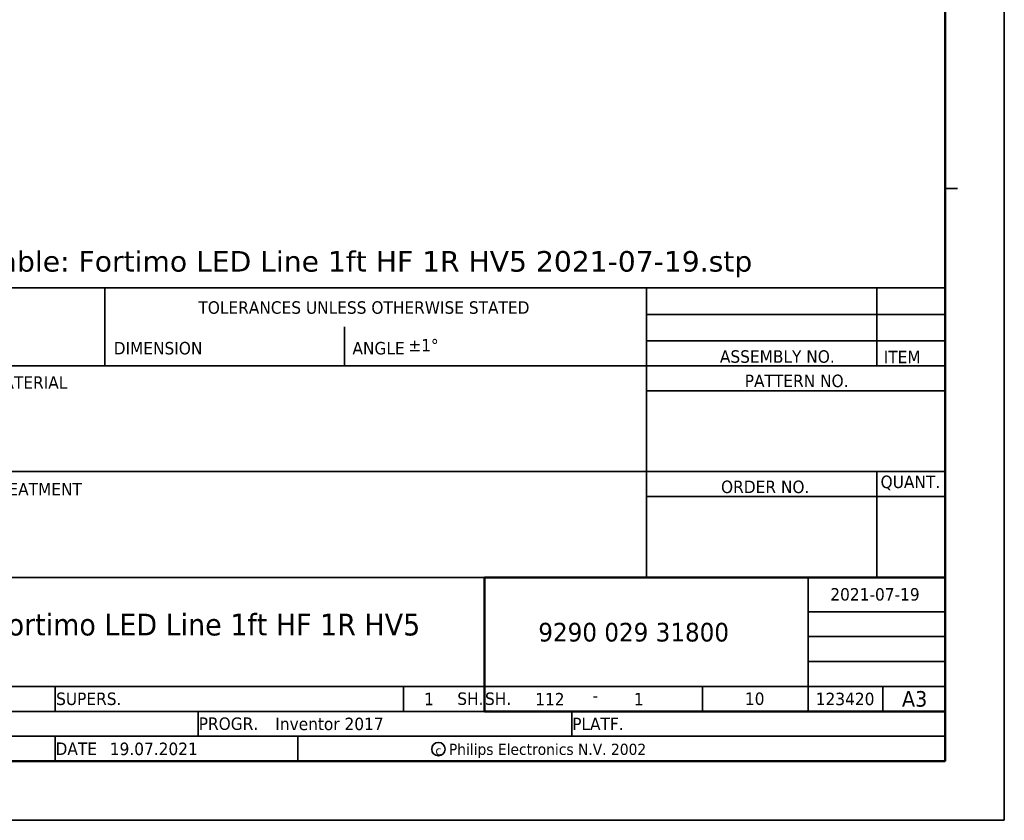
# Model space of a CAD drawing. Header units: millimetres. Extents: x 0 to 420, y 0 to 296.
# Tile 13 of 14: x 261 to 420, y 0 to 129. Entities that reach past the tile are written whole.
import ezdxf
from ezdxf.enums import TextEntityAlignment as Align

# ---------------------------------------------------------------- set-up
doc = ezdxf.new("R2010")
doc.units = ezdxf.units.MM
doc.layers.get('0').update_dxf_attribs({"lineweight": 25})
doc.layers.add('Sketch Geometry(ISO)', color=7, linetype='Continuous', lineweight=50)
doc.layers.add('Symbols(ISO)', color=7, linetype='Continuous', lineweight=25)
doc.styles.add('LG.Philips.Title', font='verdana.ttf', dxfattribs={"width": 0.9})
doc.styles.add('Philips-tekst', font='verdana.ttf')
doc.styles.add('Text Style43', font='verdana.ttf', dxfattribs={"width": 0.9})
doc.styles.add('Text Style45', font='verdana.ttf', dxfattribs={"width": 0.9})
doc.styles.add('Text Style46', font='verdana.ttf', dxfattribs={"width": 0.9})
doc.styles.add('Text Style49', font='verdana.ttf', dxfattribs={"width": 0.9})
doc.styles.add('Text Style50', font='verdana.ttf', dxfattribs={"width": 0.9})

# ---------------------------------------------------------------- blocks, each defined once
blk = doc.blocks.new('Title Blocks Philips Lighting Electronics')
at = {"layer": 'Sketch Geometry(ISO)', "color": 7, "linetype": 'Continuous', "lineweight": 35}
for p, q in [((20, 86), (200, 86)), ((65, 73.5), (65, 86)), ((152, 73.5), (152, 86)), ((189, 86), (189, 73.5)), ((152, 81.75), (200, 81.75)), ((103.5, 79.75), (103.5, 73.5)), ((152, 77.5), (200, 77.5)), ((20, 73.5), (200, 73.5)), ((152, 73.5), (152, 39.5)), ((152, 69.5), (200, 69.5)), ((20, 56.5), (200, 56.5)), ((189, 56.5), (189, 39.5)), ((152, 52.5), (200, 52.5)), ((20, 39.5), (126, 39.5)), ((178, 18), (178, 39.5)), ((178, 34), (200, 34)), ((178, 30), (200, 30)), ((178, 26), (200, 26)), ((45, 22), (200, 22)), ((57, 18), (57, 22)), ((113, 18), (113, 22)), ((161, 22), (161, 18)), ((190, 18), (190, 22)), ((20, 18), (126, 18)), ((80, 14), (80, 18)), ((140, 14), (140, 18)), ((20, 14), (200, 14)), ((57, 10), (57, 14)), ((96, 14), (96, 10)), ((20, 10), (200, 10))]:
    blk.add_line(p, q, dxfattribs=at)
at = {"layer": 'Sketch Geometry(ISO)', "color": 1, "linetype": 'Continuous', "lineweight": 50, "true_color": 0xff0000}
for p, q in [((126, 39.5), (200, 39.5)), ((126, 39.5), (126, 18)), ((126, 18), (200, 18))]:
    blk.add_line(p, q, dxfattribs=at)
at = {"layer": 'Sketch Geometry(ISO)', "color": 7, "linetype": 'Continuous', "lineweight": 35}
blk.add_circle((118.59, 11.93), 1.08, dxfattribs=at)
at = {"layer": 'Symbols(ISO)', "color": 7, "attachment_point": 7, "style": 'LG.Philips.Title'}
for s, insert, char_height in [('\\fVerdana|b0|i0;\\H2.0000;TOLERANCES UNLESS OTHERWISE STATED', (80.03, 81.82), 2), ('\\fVerdana|b0|i0;\\H2.0000;ASSEMBLY NO.', (163.81, 73.95), 2), ('\\fVerdana|b0|i0;\\H2.0000;DIMENSION', (66.42, 75.29), 2), ('\\fVerdana|b0|i0;\\H2.0000;ANGLE', (104.78, 75.29), 2), ('\\fVerdana|b0|i0;\\H2.0000;PATTERN NO.', (167.8, 70.04), 2), ('\\fVerdana|b0|i0;\\H2.0000;ITEM', (190.13, 73.91), 2), ('\\fVerdana|b0|i0;\\H2.0000;MATERIAL', (46.58, 69.81), 2), ('\\fVerdana|b0|i0;\\H2.0000;ORDER NO.', (163.99, 53.02), 2), ('\\fVerdana|b0|i0;\\H2.0000;QUANT.', (189.62, 53.51), 2), ('\\fVerdana|b0|i0;\\H2.0000;TREATMENT', (46.29, 52.69), 2), ('\\fVerdana|b0|i0;\\H1.8000;Philips Electronics N.V. 2002', (120.27, 10.49), 1.8), ('\\fVerdana|b0|i0;\\H1.4400;c', (118.11, 10.95), 1.44)]:
    blk.add_mtext(s, dxfattribs=dict(at, insert=insert, char_height=char_height))
at = {"layer": 'Symbols(ISO)', "color": 7, "char_height": 2, "style": 'LG.Philips.Title'}
for s, insert, width, attachment_point in [('\\fVerdana|b0|i0;\\H2.0000;SUPERS.', (57.17, 20), 12.7484, 4), ('\\fVerdana|b0|i0;\\H2.0000;SH.', (125.83, 20.02), 12.7097, 6), ('\\fVerdana|b0|i0;\\H2.0000;SH.', (126.07, 20.01), 7.1247, 4), ('\\fVerdana|b0|i0;\\H2.0000;-', (143.78, 20.57), 5.9191, 5), ('\\fVerdana|b0|i0;\\H2.0000;PROGR.', (80.08, 16), 13.2731, 4), ('\\fVerdana|b0|i0;\\H2.0000;PLATF.', (140.08, 15.98), 11.5583, 4), ('\\fVerdana|b0|i0;\\H2.0000;DATE', (57.08, 12), 8.7919, 4)]:
    blk.add_mtext(s, dxfattribs=dict(at, insert=insert, width=width, attachment_point=attachment_point))
at = {"layer": 'Symbols(ISO)', "color": 7, "style": 'Text Style43', "width": 0.9}
for tag, p in [('<F3_ASSEMBLY_REFERENCE_ITEM_2>', (170.5, 83.89)), ('<F3_ASSEMBLY_REFERENCE_CODE_2>', (194.41, 83.85)), ('<F3_ASSEMBLY_REFERENCE_ITEM_1>', (170.47, 79.68)), ('<F3_ASSEMBLY_REFERENCE_CODE_1>', (194.42, 79.62)), ('<F3_ROUGHNESS>', (26.51, 64.47)), ('<F3_PATTERN_NO>', (175.63, 63.29)), ('<F3_REVISION_DATE_2>', (188.97, 31.99)), ('<F3_REVISION_DATE_3>', (188.97, 27.67)), ('<F3_REVISION_DATE_4>', (188.83, 23.89)), ('<F3_CAD_INDICATION>', (24.05, 11.94))]:
    blk.add_attdef(tag, text='', height=2, dxfattribs=at).set_placement(p, align=Align.MIDDLE_CENTER)
for tag, p in [('<F3_LINEAR_TOLERANCE_UP>', (82.34, 76.73)), ('<F3_SUPERSEEDS>', (71.01, 20.01)), ('<F3_DATA_FORMAT>', (35.88, 15.98)), ('<F3_PLATFORM>', (150.91, 15.97)), ('<F3_CHECK_NAME>', (51.65, 12))]:
    blk.add_attdef(tag, text='', height=2, dxfattribs=at).set_placement(p, align=Align.MIDDLE_LEFT)
at = {"layer": 'Symbols(ISO)', "color": 7, "width": 0.9}
for tag, p, height, style in [('<F3_ANGLE_TOLERANCE_UP>_001', (113.75, 75.81), 2, 'Text Style43'), ('<F3_SCALE>_001', (24.44, 47.11), 2, 'Text Style43'), ('<F3_REVISION_DATE_1>_001', (181.55, 35.79), 2, 'Text Style43'), ('DESCRIPTION_001', (46.9, 30.19), 3.5, 'Text Style50'), ('STOCK_NUMBER_001', (134.64, 29.22), 3, 'Text Style45'), ('DESIGNER_001', (29.68, 19.07), 2, 'Text Style43'), ('Number_of_sheets_001', (116.29, 18.98), 2, 'Text Style43'), ('<F3_TITLE_BLOCK_TYPE>_001', (134.13, 18.95), 2, 'Text Style43'), ('Sheet_number_001', (149.99, 18.95), 2, 'Text Style43'), ('<F3_LANGUAGE_NO>_001', (167.83, 19.03), 2, 'Text Style43'), ('<COST_CENTER>_001', (179.21, 19), 2, 'Text Style43'), ('Sheet_Size_001', (193.05, 18.76), 2.5, 'Text Style46'), ('<F3_PROGRAM>_001', (92.39, 14.98), 2, 'Text Style43'), ('CREATION_DATE_001', (65.8, 10.98), 2, 'Text Style43')]:
    blk.add_attdef(tag, p, '', height=height, dxfattribs=dict(at, style=style))
for tag, height, style, p in [('<F3_MATERIAL_DESCRIPTION_LINE_1>', 2, 'Text Style43', (50.92, 68.19)), ('<F3_MATERIAL_DESCRIPTION_LINE_2>', 2, 'Text Style43', (50.98, 64.52)), ('<F3_TREATMENT_DESCRIPTION_LINE_1>', 2, 'Text Style43', (51.18, 50.77)), ('<F3_TREATMENT_DESCRIPTION_LINE_2>', 2, 'Text Style43', (51.24, 46.96)), ('<F3_PRODUCT_DESCRIPTION_LINE_2>', 3.51, 'Text Style49', (47.47, 27.85))]:
    blk.add_attdef(tag, text='', height=height, dxfattribs=dict(at, style=style)).set_placement(p, align=Align.TOP_LEFT)
blk = doc.blocks.new('Borders A3')
at = {"layer": 'Sketch Geometry(ISO)', "color": 7, "linetype": 'Continuous', "lineweight": 35}
for p, q in [((419.5, 0.5), (419.5, 296.5)), ((410, 102), (412, 102)), ((0.5, 0.5), (419.5, 0.5))]:
    blk.add_line(p, q, dxfattribs=at)
at = {"layer": 'Sketch Geometry(ISO)', "color": 1, "linetype": 'Continuous', "lineweight": 50, "true_color": 0xff0000}
for p, q in [((410, 10), (410, 287)), ((20, 10), (410, 10))]:
    blk.add_line(p, q, dxfattribs=at)

msp = doc.modelspace()

# ---------------------------------------------------------------- block references
msp.add_blockref('Borders A3', (0, 0))
ref = msp.add_blockref('Title Blocks Philips Lighting Electronics', (210, 0))
ref.add_attrib('STOCK_NUMBER_001', '9290 029 31800', (344.641, 29.218), dxfattribs={"layer": 'Symbols(ISO)', "color": 7, "height": 3, "style": 'Text Style45', "width": 0.9})
ref.add_attrib('CREATION_DATE_001', '19.07.2021', (275.796, 10.977), dxfattribs={"layer": 'Symbols(ISO)', "color": 7, "height": 2, "style": 'Text Style43', "width": 0.9})
ref.add_attrib('Sheet_Size_001', 'A3', (403.054, 18.755), dxfattribs={"layer": 'Symbols(ISO)', "color": 7, "height": 2.5, "style": 'Text Style46', "width": 0.9})
ref.add_attrib('Sheet_number_001', '1', (359.986, 18.95), dxfattribs={"layer": 'Symbols(ISO)', "color": 7, "height": 2, "style": 'Text Style43', "width": 0.9})
ref.add_attrib('Number_of_sheets_001', '1', (326.295, 18.982), dxfattribs={"layer": 'Symbols(ISO)', "color": 7, "height": 2, "style": 'Text Style43', "width": 0.9})
ref.add_attrib('DESCRIPTION_001', 'Fortimo LED Line 1ft HF 1R HV5', (256.901, 30.187), dxfattribs={"layer": 'Symbols(ISO)', "color": 7, "height": 3.5, "style": 'Text Style50', "width": 0.9})
ref.add_attrib('<F3_TITLE_BLOCK_TYPE>_001', '112', (344.135, 18.954), dxfattribs={"layer": 'Symbols(ISO)', "color": 7, "height": 2, "style": 'Text Style43', "width": 0.9})
ref.add_attrib('<F3_REVISION_DATE_1>_001', '2021-07-19', (391.547, 35.789), dxfattribs={"layer": 'Symbols(ISO)', "color": 7, "height": 2, "style": 'Text Style43', "width": 0.9})
ref.add_attrib('<F3_ANGLE_TOLERANCE_UP>_001', '±1°', (323.753, 75.807), dxfattribs={"layer": 'Symbols(ISO)', "color": 7, "height": 2, "style": 'Text Style43', "width": 0.9})
ref.add_attrib('<F3_LANGUAGE_NO>_001', '10', (377.83, 19.029), dxfattribs={"layer": 'Symbols(ISO)', "color": 7, "height": 2, "style": 'Text Style43', "width": 0.9})
ref.add_attrib('<COST_CENTER>_001', '123420', (389.21, 18.997), dxfattribs={"layer": 'Symbols(ISO)', "color": 7, "height": 2, "style": 'Text Style43', "width": 0.9})
ref.add_attrib('<F3_PROGRAM>_001', 'Inventor 2017', (302.389, 14.984), dxfattribs={"layer": 'Symbols(ISO)', "color": 7, "height": 2, "style": 'Text Style43', "width": 0.9})

# ---------------------------------------------------------------- texts
at = {"layer": 'Symbols(ISO)', "color": 7, "insert": (230.231, 91.926), "char_height": 3.3, "width": 151.65184, "attachment_point": 1, "style": 'Philips-tekst'}
msp.add_mtext('{\\fVerdana|b0|i0;\\H3.3000;3D File available: Fortimo LED Line 1ft HF 1R HV5 2021-07-19.stp}', dxfattribs=at)

doc.saveas('drawing.dxf')
